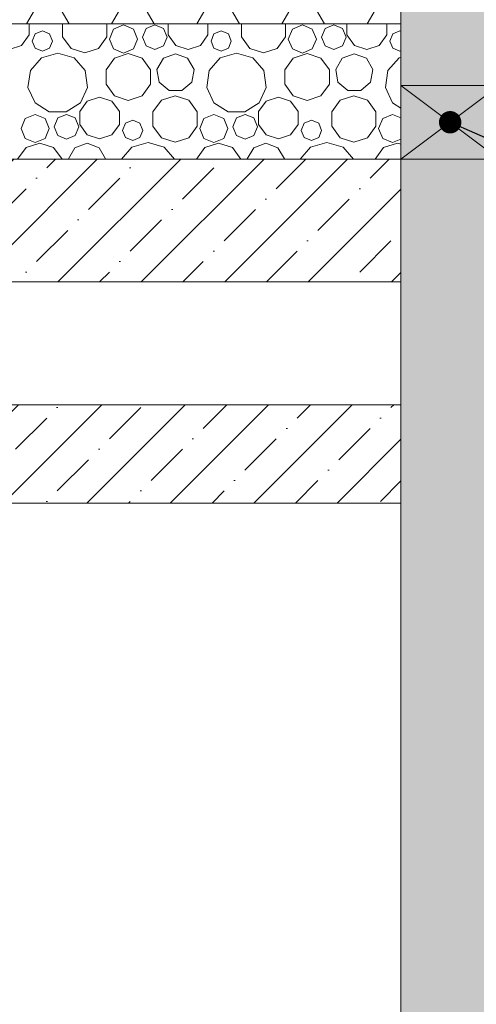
# Model space of a CAD drawing. Header units: millimetres. Extents: x -467606 to 1964440, y -17510 to 201584.
# Tile 7 of 43: x -458791 to -457862, y 4980 to 6984. Entities that reach past the tile are written whole.
import ezdxf

# ---------------------------------------------------------------- set-up
doc = ezdxf.new("R2010")
doc.units = ezdxf.units.MM
doc.header["$MEASUREMENT"] = 0
doc.set_wipeout_variables(frame=1)
doc.linetypes.add('Wipeout_Contour', pattern=[1000, 0, -1000])
for name, color, linetype, lineweight in [('0_Ном._пера__1', 7, 'Continuous', 0), ('0_Ном._пера__120', 7, 'Continuous', 0), ('АР-Стены_внутренние_пилоны.АР_Ном._пера__1', 7, 'Continuous', 0), ('АР-Чертеж-Размеры.АР_Ном._пера__1', 7, 'Continuous', 0), ('АР-Чертеж-Размеры.АР_Ном._пера__120', 7, 'Continuous', 0), ('АР-Чертеж-Размеры.АР_Ном._пера__141', 7, 'Continuous', 5), ('Разрез_Заливки_Ном._пера__1', 7, 'Continuous', 0)]:
    doc.layers.add(name, color=color, linetype=linetype, lineweight=lineweight)
doc.layers.add('АР-Чертеж-Размеры.АР', color=7, linetype='Continuous')
doc.layers.add('Разрез_Заливки', color=7, linetype='Continuous')
doc.styles.add('РЎР“Р•РќР•Р\xa0Р\x98Р\xa0_РЎРўР\x98Р›Р¬_1', font='arial.ttf')
doc.styles.add('РЎР“Р•РќР•Р\xa0Р\x98Р\xa0_РЎРўР\x98Р›Р¬_2', font='arial.ttf')
doc.dimstyles.new('СГЕНЕРИР_СТИЛЬ__1', dxfattribs={"dimtxt": 0.18, "dimasz": 91.2, "dimexe": 0.18, "dimexo": 0.0625, "dimgap": 0, "dimtad": 0, "dimtih": 1, "dimtoh": 1, "dimdec": 4, "dimzin": 0, "dimdsep": 46, "dimcen": 0.09, "dimadec": 0, "dimazin": 0, "dimtfac": 1, "dimtdec": 4, "dimtmove": 0, "dimatfit": 3, "dimldrblk": 'ARROWHEAD_11', "dimfxl": 1, "dimtolj": 1, "dimtzin": 0, "dimarcsym": 0})
doc.dimstyles.new('СГЕНЕРИР_СТИЛЬ__5', dxfattribs={"dimtxt": 300, "dimasz": 142.5, "dimexe": 0.18, "dimexo": 0.0625, "dimgap": 0, "dimtad": 1, "dimlfac": 0.001, "dimzin": 0, "dimdsep": 46, "dimtxsty": 'РЎР“Р•РќР•Р\xa0Р\x98Р\xa0_РЎРўР\x98Р›Р¬_1', "dimblk": 'ARROWHEAD_6', "dimblk1": 'ARROWHEAD_6', "dimblk2": 'ARROWHEAD_6', "dimcen": 0.09, "dimse1": 1, "dimse2": 1, "dimclrd": 7, "dimclre": 7, "dimclrt": 7, "dimadec": 0, "dimazin": 0, "dimtfac": 1, "dimtdec": 4, "dimtmove": 2, "dimatfit": 3, "dimfxl": 1, "dimtolj": 1, "dimtzin": 0, "dimarcsym": 0})
doc.dimstyles.new('СГЕНЕРИР_СТИЛЬ__6', dxfattribs={"dimtxt": 300, "dimasz": 142.5, "dimexe": 0.18, "dimexo": 0.0625, "dimgap": 0, "dimtad": 1, "dimlfac": 0.001, "dimzin": 0, "dimdsep": 46, "dimtxsty": 'РЎР“Р•РќР•Р\xa0Р\x98Р\xa0_РЎРўР\x98Р›Р¬_1', "dimblk": 'ARROWHEAD_6', "dimblk1": 'ARROWHEAD_6', "dimblk2": 'ARROWHEAD_6', "dimcen": 0.09, "dimse1": 1, "dimse2": 1, "dimclrd": 7, "dimclre": 7, "dimclrt": 7, "dimadec": 0, "dimazin": 0, "dimtfac": 1, "dimtdec": 4, "dimtmove": 0, "dimatfit": 3, "dimfxl": 1, "dimtolj": 1, "dimtzin": 0, "dimarcsym": 0})
doc.dimstyles.new('СГЕНЕРИР_СТИЛЬ__7', dxfattribs={"dimtxt": 400, "dimasz": 237.5, "dimexe": 0.18, "dimexo": 2000, "dimgap": 0, "dimtad": 1, "dimlfac": 0.001, "dimzin": 0, "dimdsep": 46, "dimtxsty": 'РЎР“Р•РќР•Р\xa0Р\x98Р\xa0_РЎРўР\x98Р›Р¬_2', "dimblk": 'ARROWHEAD_6', "dimblk1": 'ARROWHEAD_6', "dimblk2": 'ARROWHEAD_6', "dimcen": 0.09, "dimclrd": 7, "dimclre": 7, "dimclrt": 7, "dimadec": 0, "dimazin": 0, "dimtfac": 1, "dimtdec": 4, "dimtmove": 0, "dimatfit": 3, "dimfxl": 1, "dimtolj": 1, "dimtzin": 0, "dimarcsym": 0})
pattern_1 = [(45, (0, 0), (-84.852814, 84.852814), []), (45, (-42.43, 42.43), (-84.852814, 84.852814), [90, -30, 0, -30])]

# ---------------------------------------------------------------- blocks, each defined once
blk = doc.blocks.new('*X9')
at = {"layer": 'Разрез_Заливки_Ном._пера__1', "color": 7, "linetype": 'Continuous', "lineweight": 0}
for p, q in [((-458771.5, 6952.6), (-458771.5, 6975)), ((-458703.4, 6975), (-458703.4, 6948.9)), ((-458613.5, 6948.9), (-458613.5, 6975)), ((-458488.7, 6975), (-458488.7, 6952.6)), ((-458407.7, 6952.6), (-458407.7, 6975)), ((-458339.7, 6975), (-458339.7, 6948.9)), ((-458249.7, 6948.9), (-458249.7, 6975)), ((-458125, 6975), (-458125, 6952.6)), ((-458044, 6952.6), (-458044, 6975)), ((-458759.2, 6954.9), (-458765.2, 6940.3)), ((-458744.5, 6961), (-458759.2, 6954.9)), ((-458729.9, 6954.9), (-458744.5, 6961)), ((-458723.9, 6940.3), (-458729.9, 6954.9)), ((-458599.6, 6964.7), (-458608, 6944.4)), ((-458579.4, 6973), (-458599.6, 6964.7)), ((-458559.2, 6964.7), (-458579.4, 6973)), ((-458550.8, 6944.4), (-458559.2, 6964.7)), ((-458533.3, 6965.7), (-458540.7, 6948)), ((-458515.6, 6973.1), (-458533.3, 6965.7)), ((-458497.9, 6965.7), (-458515.6, 6973.1)), ((-458490.5, 6948), (-458497.9, 6965.7)), ((-458395.5, 6954.9), (-458401.5, 6940.3)), ((-458380.8, 6961), (-458395.5, 6954.9)), ((-458366.2, 6954.9), (-458380.8, 6961)), ((-458360.2, 6940.3), (-458366.2, 6954.9)), ((-458235.9, 6964.7), (-458244.3, 6944.4)), ((-458215.7, 6973), (-458235.9, 6964.7)), ((-458195.5, 6964.7), (-458215.7, 6973)), ((-458187.1, 6944.4), (-458195.5, 6964.7)), ((-458169.6, 6965.7), (-458177, 6948)), ((-458151.9, 6973.1), (-458169.6, 6965.7)), ((-458134.2, 6965.7), (-458151.9, 6973.1)), ((-458126.8, 6948), (-458134.2, 6965.7)), ((-458031.8, 6954.9), (-458037.8, 6940.3)), ((-458017.1, 6961), (-458031.8, 6954.9)), ((-458015.1, 6960.1), (-458017.1, 6961)), ((-458786.9, 6931.3), (-458771.5, 6952.6)), ((-458765.2, 6940.3), (-458759.2, 6925.7)), ((-458729.9, 6925.7), (-458723.9, 6940.3)), ((-458703.4, 6948.9), (-458686.3, 6925.3)), ((-458630.6, 6925.3), (-458613.5, 6948.9)), ((-458608, 6944.4), (-458599.6, 6924.2)), ((-458559.2, 6924.2), (-458550.8, 6944.4)), ((-458540.7, 6948), (-458533.3, 6930.3)), ((-458497.9, 6930.3), (-458490.5, 6948)), ((-458488.7, 6952.6), (-458473.2, 6931.3)), ((-458423.2, 6931.3), (-458407.7, 6952.6)), ((-458401.5, 6940.3), (-458395.5, 6925.7)), ((-458366.2, 6925.7), (-458360.2, 6940.3)), ((-458339.7, 6948.9), (-458322.5, 6925.3)), ((-458266.9, 6925.3), (-458249.7, 6948.9)), ((-458244.3, 6944.4), (-458235.9, 6924.2)), ((-458195.5, 6924.2), (-458187.1, 6944.4)), ((-458177, 6948), (-458169.6, 6930.3)), ((-458134.2, 6930.3), (-458126.8, 6948)), ((-458125, 6952.6), (-458109.5, 6931.3)), ((-458059.5, 6931.3), (-458044, 6952.6)), ((-458037.8, 6940.3), (-458031.8, 6925.7)), ((-458811.9, 6923.2), (-458786.9, 6931.3)), ((-458759.2, 6925.7), (-458744.5, 6919.6)), ((-458713.3, 6915.9), (-458746.4, 6906.1)), ((-458744.5, 6919.6), (-458729.9, 6925.7)), ((-458680.2, 6906.1), (-458713.3, 6915.9)), ((-458686.3, 6925.3), (-458658.4, 6916.2)), ((-458658.4, 6916.2), (-458630.6, 6925.3)), ((-458599.6, 6924.2), (-458579.4, 6915.9)), ((-458569.8, 6914.8), (-458597.8, 6905.7)), ((-458579.4, 6915.9), (-458559.2, 6924.2)), ((-458541.7, 6905.7), (-458569.8, 6914.8)), ((-458533.3, 6930.3), (-458515.6, 6922.9)), ((-458515.6, 6922.9), (-458497.9, 6930.3)), ((-458473.7, 6914.3), (-458498.4, 6905.3)), ((-458449.1, 6905.3), (-458473.7, 6914.3)), ((-458473.2, 6931.3), (-458448.2, 6923.2)), ((-458448.2, 6923.2), (-458423.2, 6931.3)), ((-458395.5, 6925.7), (-458380.8, 6919.6)), ((-458349.6, 6915.9), (-458382.7, 6906.1)), ((-458380.8, 6919.6), (-458366.2, 6925.7)), ((-458316.5, 6906.1), (-458349.6, 6915.9)), ((-458322.5, 6925.3), (-458294.7, 6916.2)), ((-458294.7, 6916.2), (-458266.9, 6925.3)), ((-458235.9, 6924.2), (-458215.7, 6915.9)), ((-458206, 6914.8), (-458234.1, 6905.7)), ((-458215.7, 6915.9), (-458195.5, 6924.2)), ((-458178, 6905.7), (-458206, 6914.8)), ((-458169.6, 6930.3), (-458151.9, 6922.9)), ((-458151.9, 6922.9), (-458134.2, 6930.3)), ((-458110, 6914.3), (-458134.7, 6905.3)), ((-458085.4, 6905.3), (-458110, 6914.3)), ((-458109.5, 6931.3), (-458084.5, 6923.2)), ((-458084.5, 6923.2), (-458059.5, 6931.3)), ((-458031.8, 6925.7), (-458017.1, 6919.6)), ((-458017.1, 6919.6), (-458015.1, 6920.5)), ((-458746.4, 6906.1), (-458769, 6880.1)), ((-458657.6, 6880.1), (-458680.2, 6906.1)), ((-458597.8, 6905.7), (-458615.1, 6881.8)), ((-458524.4, 6881.8), (-458541.7, 6905.7)), ((-458498.4, 6905.3), (-458511.5, 6882.6)), ((-458435.9, 6882.6), (-458449.1, 6905.3)), ((-458382.7, 6906.1), (-458405.3, 6880.1)), ((-458293.9, 6880.1), (-458316.5, 6906.1)), ((-458234.1, 6905.7), (-458251.4, 6881.8)), ((-458160.7, 6881.8), (-458178, 6905.7)), ((-458134.7, 6905.3), (-458147.8, 6882.6)), ((-458072.2, 6882.6), (-458085.4, 6905.3)), ((-458019, 6906.1), (-458041.6, 6880.1)), ((-458015.1, 6907.3), (-458019, 6906.1)), ((-458769, 6880.1), (-458773.9, 6845.9)), ((-458652.7, 6845.9), (-458657.6, 6880.1)), ((-458615.1, 6881.8), (-458615.1, 6852.4)), ((-458524.4, 6852.4), (-458524.4, 6881.8)), ((-458511.5, 6882.6), (-458506.9, 6856.7)), ((-458440.5, 6856.7), (-458435.9, 6882.6)), ((-458405.3, 6880.1), (-458410.2, 6845.9)), ((-458289, 6845.9), (-458293.9, 6880.1)), ((-458251.4, 6881.8), (-458251.4, 6852.4)), ((-458160.7, 6852.4), (-458160.7, 6881.8)), ((-458147.8, 6882.6), (-458143.2, 6856.7)), ((-458076.8, 6856.7), (-458072.2, 6882.6)), ((-458041.6, 6880.1), (-458046.5, 6845.9)), ((-458506.9, 6856.7), (-458486.8, 6839.9)), ((-458460.6, 6839.9), (-458440.5, 6856.7)), ((-458143.2, 6856.7), (-458123.1, 6839.9)), ((-458096.9, 6839.9), (-458076.8, 6856.7)), ((-458773.9, 6845.9), (-458759.6, 6814.6)), ((-458667.1, 6814.6), (-458652.7, 6845.9)), ((-458615.1, 6852.4), (-458597.8, 6828.5)), ((-458541.7, 6828.5), (-458524.4, 6852.4)), ((-458486.8, 6839.9), (-458460.6, 6839.9)), ((-458410.2, 6845.9), (-458395.9, 6814.6)), ((-458303.3, 6814.6), (-458289, 6845.9)), ((-458251.4, 6852.4), (-458234.1, 6828.5)), ((-458178, 6828.5), (-458160.7, 6852.4)), ((-458123.1, 6839.9), (-458096.9, 6839.9)), ((-458046.5, 6845.9), (-458032.2, 6814.6)), ((-458759.6, 6814.6), (-458730.6, 6795.9)), ((-458696.1, 6795.9), (-458667.1, 6814.6)), ((-458653.2, 6818.1), (-458668.7, 6796.9)), ((-458628.2, 6826.3), (-458653.2, 6818.1)), ((-458603.2, 6818.1), (-458628.2, 6826.3)), ((-458587.7, 6796.9), (-458603.2, 6818.1)), ((-458597.8, 6828.5), (-458569.8, 6819.4)), ((-458569.8, 6819.4), (-458541.7, 6828.5)), ((-458502.5, 6819.8), (-458519.7, 6796.2)), ((-458474.7, 6828.9), (-458502.5, 6819.8)), ((-458446.9, 6819.8), (-458474.7, 6828.9)), ((-458429.7, 6796.2), (-458446.9, 6819.8)), ((-458395.9, 6814.6), (-458366.9, 6795.9)), ((-458332.4, 6795.9), (-458303.3, 6814.6)), ((-458289.5, 6818.1), (-458305, 6796.9)), ((-458264.5, 6826.3), (-458289.5, 6818.1)), ((-458239.5, 6818.1), (-458264.5, 6826.3)), ((-458224, 6796.9), (-458239.5, 6818.1)), ((-458234.1, 6828.5), (-458206, 6819.4)), ((-458206, 6819.4), (-458178, 6828.5)), ((-458138.8, 6819.8), (-458156, 6796.2)), ((-458111, 6828.9), (-458138.8, 6819.8)), ((-458083.2, 6819.8), (-458111, 6828.9)), ((-458066, 6796.2), (-458083.2, 6819.8)), ((-458032.2, 6814.6), (-458015.1, 6803.6)), ((-458730.6, 6795.9), (-458696.1, 6795.9)), ((-458668.7, 6796.9), (-458668.7, 6770.6)), ((-458587.7, 6770.6), (-458587.7, 6796.9)), ((-458519.7, 6796.2), (-458519.7, 6766.9)), ((-458429.7, 6766.9), (-458429.7, 6796.2)), ((-458366.9, 6795.9), (-458332.4, 6795.9)), ((-458305, 6796.9), (-458305, 6770.6)), ((-458224, 6770.6), (-458224, 6796.9)), ((-458156, 6796.2), (-458156, 6766.9)), ((-458066, 6766.9), (-458066, 6796.2)), ((-458779.6, 6782.7), (-458788, 6762.4)), ((-458759.4, 6791), (-458779.6, 6782.7)), ((-458739.2, 6782.7), (-458759.4, 6791)), ((-458730.8, 6762.4), (-458739.2, 6782.7)), ((-458713.3, 6783.7), (-458720.7, 6766)), ((-458695.6, 6791.1), (-458713.3, 6783.7)), ((-458677.9, 6783.7), (-458695.6, 6791.1)), ((-458670.5, 6766), (-458677.9, 6783.7)), ((-458575.5, 6772.9), (-458581.5, 6758.3)), ((-458560.8, 6779), (-458575.5, 6772.9)), ((-458546.2, 6772.9), (-458560.8, 6779)), ((-458540.2, 6758.3), (-458546.2, 6772.9)), ((-458415.9, 6782.7), (-458424.3, 6762.4)), ((-458395.7, 6791), (-458415.9, 6782.7)), ((-458375.5, 6782.7), (-458395.7, 6791)), ((-458367.1, 6762.4), (-458375.5, 6782.7)), ((-458349.6, 6783.7), (-458357, 6766)), ((-458331.9, 6791.1), (-458349.6, 6783.7)), ((-458314.2, 6783.7), (-458331.9, 6791.1)), ((-458306.8, 6766), (-458314.2, 6783.7)), ((-458211.8, 6772.9), (-458217.8, 6758.3)), ((-458197.1, 6779), (-458211.8, 6772.9)), ((-458182.5, 6772.9), (-458197.1, 6779)), ((-458176.5, 6758.3), (-458182.5, 6772.9)), ((-458052.2, 6782.7), (-458060.6, 6762.4)), ((-458032, 6791), (-458052.2, 6782.7)), ((-458015.1, 6784), (-458032, 6791)), ((-458788, 6762.4), (-458779.6, 6742.2)), ((-458739.2, 6742.2), (-458730.8, 6762.4)), ((-458720.7, 6766), (-458713.3, 6748.3)), ((-458677.9, 6748.3), (-458670.5, 6766)), ((-458668.7, 6770.6), (-458653.2, 6749.3)), ((-458603.2, 6749.3), (-458587.7, 6770.6)), ((-458581.5, 6758.3), (-458575.5, 6743.7)), ((-458546.2, 6743.7), (-458540.2, 6758.3)), ((-458519.7, 6766.9), (-458502.5, 6743.3)), ((-458446.9, 6743.3), (-458429.7, 6766.9)), ((-458424.3, 6762.4), (-458415.9, 6742.2)), ((-458375.5, 6742.2), (-458367.1, 6762.4)), ((-458357, 6766), (-458349.6, 6748.3)), ((-458314.2, 6748.3), (-458306.8, 6766)), ((-458305, 6770.6), (-458289.5, 6749.3)), ((-458239.5, 6749.3), (-458224, 6770.6)), ((-458217.8, 6758.3), (-458211.8, 6743.7)), ((-458182.5, 6743.7), (-458176.5, 6758.3)), ((-458156, 6766.9), (-458138.8, 6743.3)), ((-458083.2, 6743.3), (-458066, 6766.9)), ((-458060.6, 6762.4), (-458052.2, 6742.2)), ((-458779.6, 6742.2), (-458759.4, 6733.9)), ((-458749.8, 6732.8), (-458777.8, 6723.7)), ((-458759.4, 6733.9), (-458739.2, 6742.2)), ((-458721.7, 6723.7), (-458749.8, 6732.8)), ((-458713.3, 6748.3), (-458695.6, 6740.9)), ((-458695.6, 6740.9), (-458677.9, 6748.3)), ((-458653.2, 6749.3), (-458628.2, 6741.2)), ((-458628.2, 6741.2), (-458603.2, 6749.3)), ((-458575.5, 6743.7), (-458560.8, 6737.6)), ((-458529.6, 6733.9), (-458562.7, 6724.1)), ((-458560.8, 6737.6), (-458546.2, 6743.7)), ((-458496.5, 6724.1), (-458529.6, 6733.9)), ((-458502.5, 6743.3), (-458474.7, 6734.2)), ((-458474.7, 6734.2), (-458446.9, 6743.3)), ((-458415.9, 6742.2), (-458395.7, 6733.9)), ((-458386, 6732.8), (-458414.1, 6723.7)), ((-458395.7, 6733.9), (-458375.5, 6742.2)), ((-458358, 6723.7), (-458386, 6732.8)), ((-458349.6, 6748.3), (-458331.9, 6740.9)), ((-458331.9, 6740.9), (-458314.2, 6748.3)), ((-458289.5, 6749.3), (-458264.5, 6741.2)), ((-458264.5, 6741.2), (-458239.5, 6749.3)), ((-458211.8, 6743.7), (-458197.1, 6737.6)), ((-458165.9, 6733.9), (-458199, 6724.1)), ((-458197.1, 6737.6), (-458182.5, 6743.7)), ((-458132.8, 6724.1), (-458165.9, 6733.9)), ((-458138.8, 6743.3), (-458111, 6734.2)), ((-458111, 6734.2), (-458083.2, 6743.3)), ((-458052.2, 6742.2), (-458032, 6733.9)), ((-458022.3, 6732.8), (-458050.4, 6723.7)), ((-458032, 6733.9), (-458015.1, 6740.9)), ((-458015.1, 6730.5), (-458022.3, 6732.8)), ((-458777.8, 6723.7), (-458795, 6700)), ((-458704.5, 6700), (-458721.7, 6723.7)), ((-458678.4, 6723.3), (-458691.5, 6700.6)), ((-458653.7, 6732.3), (-458678.4, 6723.3)), ((-458629.1, 6723.3), (-458653.7, 6732.3)), ((-458615.9, 6700.6), (-458629.1, 6723.3)), ((-458562.7, 6724.1), (-458583.6, 6700)), ((-458475.6, 6700), (-458496.5, 6724.1)), ((-458414.1, 6723.7), (-458431.3, 6700)), ((-458340.8, 6700), (-458358, 6723.7)), ((-458314.7, 6723.3), (-458327.8, 6700.6)), ((-458290, 6732.3), (-458314.7, 6723.3)), ((-458265.4, 6723.3), (-458290, 6732.3)), ((-458252.2, 6700.6), (-458265.4, 6723.3)), ((-458199, 6724.1), (-458219.9, 6700)), ((-458111.9, 6700), (-458132.8, 6724.1)), ((-458050.4, 6723.7), (-458067.6, 6700)), ((-458691.5, 6700.6), (-458691.4, 6700)), ((-458616, 6700), (-458615.9, 6700.6)), ((-458327.8, 6700.6), (-458327.7, 6700)), ((-458252.3, 6700), (-458252.2, 6700.6))]:
    blk.add_line(p, q, dxfattribs=at)
blk = doc.blocks.new('Штриховка_4_3', base_point=(0, 0))
at = {"color": 254, "linetype": 'Wipeout_Contour', "lineweight": 0, "ltscale": 1838520.46206704}
blk.add_wipeout([(-461143.4, 6700), (-458015.1, 6700), (-458015.1, 6975), (-461143.4, 6975)], dxfattribs=at).dxf.layer = 'Разрез_Заливки'
at = {"layer": 'Разрез_Заливки_Ном._пера__1', "color": 7, "linetype": 'Continuous', "lineweight": 0, "flags": 128}
blk.add_lwpolyline([(-461143.4, 6700), (-458015.1, 6700), (-458015.1, 6975), (-461143.4, 6975)], close=True, dxfattribs=at)
at = {"layer": 'Разрез_Заливки_Ном._пера__1', "color": 7, "linetype": 'Continuous', "lineweight": 0}
blk.add_blockref('*X9', (0, 0), dxfattribs=at)
blk = doc.blocks.new('*D291')
at = {"layer": 'АР-Чертеж-Размеры.АР_Ном._пера__1', "color": 7, "linetype": 'Continuous', "lineweight": 0, "transparency": 16777216}
for p, q in [((-460535.5, 1600), (-460535.5, 6000)), ((-460394.9, 1600), (-460676.2, 1600))]:
    blk.add_line(p, q, dxfattribs=at)
at = {"layer": 'АР-Чертеж-Размеры.АР_Ном._пера__120', "color": 7, "linetype": 'Continuous', "lineweight": 0, "transparency": 16777216}
for p, q in [((-460535.5, 6575), (-459595.9, 5924.5)), ((-460051.4, 6025), (-460051.4, 5864.7)), ((-459595.9, 5924.5), (-459595.9, 5713.1)), ((-460051.4, 5864.7), (-460051.4, 4963.9)), ((-459595.9, 5713.1), (-459595.9, 4812.3))]:
    blk.add_line(p, q, dxfattribs=at)
at = {"layer": 'АР-Чертеж-Размеры.АР_Ном._пера__141', "color": 7, "linetype": 'Continuous', "lineweight": 5, "transparency": 16777216}
for p, q in [((-460610.5, 6075), (-460460.5, 5925)), ((-460610.5, 1675), (-460460.5, 1525))]:
    blk.add_line(p, q, dxfattribs=at)
at = {"layer": 'АР-Чертеж-Размеры.АР_Ном._пера__120', "color": 7, "lineweight": 0, "transparency": 16777216, "char_height": 300, "attachment_point": 7, "rotation": 90, "style": 'РЎР“Р•РќР•Р\xa0Р\x98Р\xa0_РЎРўР\x98Р›Р¬_1'}
for s, insert in [('\\A1;{\\pql;\\fArial|b0|i0|c204|p0;\\W1.000000;0,20}', (-460595.5, 5124.2)), ('\\A1;{\\pql;\\fArial|b0|i0|c204|p0;\\W1.000000;0,25}', (-460101.4, 5013.9)), ('\\A1;{\\pql;\\fArial|b0|i0|c204|p0;\\W1.000000;0,25}', (-459645.9, 4862.3)), ('\\A1;{\\pql;\\fArial|b0|i0|c204|p0;\\W1.000000;4,40}', (-460595.5, 3399.6)), ('\\A1;{\\pql;\\fArial|b0|i0|c204|p0;\\W1.000000;0,10}', (-460595.5, 1675))]:
    blk.add_mtext(s, dxfattribs=dict(at, insert=insert))
blk = doc.blocks.new('ARROWHEAD_6')
at = {"color": 0, "linetype": 'Continuous', "lineweight": 0}
for p, q in [((-0.5, -0.5), (0.5, 0.5)), ((0, 0), (-1, 0))]:
    blk.add_line(p, q, dxfattribs=at)
blk = doc.blocks.new('*D292')
at = {"layer": 'АР-Чертеж-Размеры.АР_Ном._пера__1', "color": 7, "linetype": 'Continuous', "lineweight": 0, "transparency": 16777216}
for p, q in [((-460394.9, 6200), (-460676.2, 6200)), ((-460535.5, 6000), (-460535.5, 6200)), ((-460394.9, 6000), (-460676.2, 6000)), ((-460535.5, 1600), (-460535.5, 6000))]:
    blk.add_line(p, q, dxfattribs=at)
at = {"layer": 'АР-Чертеж-Размеры.АР_Ном._пера__120', "color": 7, "linetype": 'Continuous', "lineweight": 0, "transparency": 16777216}
for p, q in [((-460535.5, 6575), (-459595.9, 5924.5)), ((-460535.5, 6325), (-460051.4, 6025)), ((-460051.4, 6025), (-460051.4, 5864.7))]:
    blk.add_line(p, q, dxfattribs=at)
at = {"layer": 'АР-Чертеж-Размеры.АР_Ном._пера__141', "color": 7, "linetype": 'Continuous', "lineweight": 5, "transparency": 16777216}
for p, q in [((-460610.5, 6275), (-460460.5, 6125)), ((-460610.5, 6075), (-460460.5, 5925))]:
    blk.add_line(p, q, dxfattribs=at)
blk = doc.blocks.new('*D293')
at = {"layer": 'АР-Чертеж-Размеры.АР_Ном._пера__1', "color": 7, "linetype": 'Continuous', "lineweight": 0, "transparency": 16777216}
for p, q in [((-460394.9, 6450), (-460676.2, 6450)), ((-460535.5, 6200), (-460535.5, 6450)), ((-460394.9, 6200), (-460676.2, 6200))]:
    blk.add_line(p, q, dxfattribs=at)
at = {"layer": 'АР-Чертеж-Размеры.АР_Ном._пера__120', "color": 7, "linetype": 'Continuous', "lineweight": 0, "transparency": 16777216}
for p, q in [((-460535.5, 6575), (-459595.9, 5924.5)), ((-460535.5, 6325), (-460051.4, 6025)), ((-460535.5, 6325), (-460527.5, 6290.6))]:
    blk.add_line(p, q, dxfattribs=at)
at = {"layer": 'АР-Чертеж-Размеры.АР_Ном._пера__141', "color": 7, "linetype": 'Continuous', "lineweight": 5, "transparency": 16777216}
for p, q in [((-460610.5, 6525), (-460460.5, 6375)), ((-460610.5, 6275), (-460460.5, 6125))]:
    blk.add_line(p, q, dxfattribs=at)
blk = doc.blocks.new('*D294')
at = {"layer": 'АР-Чертеж-Размеры.АР_Ном._пера__1', "color": 7, "linetype": 'Continuous', "lineweight": 0, "transparency": 16777216}
for p, q in [((-460535.5, 6700), (-460535.5, 6812.5)), ((-460394.9, 6700), (-460676.2, 6700)), ((-460535.5, 6450), (-460535.5, 6700)), ((-460394.9, 6450), (-460676.2, 6450))]:
    blk.add_line(p, q, dxfattribs=at)
at = {"layer": 'АР-Чертеж-Размеры.АР_Ном._пера__120', "color": 7, "linetype": 'Continuous', "lineweight": 0, "transparency": 16777216}
for q in [(-459595.9, 5924.5), (-460529.2, 6540.2)]:
    blk.add_line((-460535.5, 6575), q, dxfattribs=at)
at = {"layer": 'АР-Чертеж-Размеры.АР_Ном._пера__141', "color": 7, "linetype": 'Continuous', "lineweight": 5, "transparency": 16777216}
for p, q in [((-460460.5, 6625), (-460610.5, 6775)), ((-460610.5, 6525), (-460460.5, 6375))]:
    blk.add_line(p, q, dxfattribs=at)
blk = doc.blocks.new('*D301')
at = {"layer": 'АР-Чертеж-Размеры.АР_Ном._пера__1', "color": 7, "linetype": 'Continuous', "lineweight": 0, "transparency": 16777216}
for p, q in [((-465214, 60060), (-465214, 60247.5)), ((-465089, 59935), (-465339, 60185)), ((-449955.3, 60060), (-465448.4, 60060)), ((-465214, 349.8), (-465214, 60060)), ((-465339, 474.8), (-465089, 224.8)), ((-464979.6, 349.8), (-465448.4, 349.8)), ((-465214, 162.3), (-465214, 349.8))]:
    blk.add_line(p, q, dxfattribs=at)
at = {"layer": 'АР-Чертеж-Размеры.АР_Ном._пера__1', "color": 7, "lineweight": 0, "transparency": 16777216, "insert": (-465294, 29518.5), "char_height": 400, "attachment_point": 7, "rotation": 90, "style": 'РЎР“Р•РќР•Р\xa0Р\x98Р\xa0_РЎРўР\x98Р›Р¬_2'}
blk.add_mtext('\\A1;{\\pql;\\fArial|b0|i0|c204|p0;\\W1.000000;59,71}', dxfattribs=at)
blk = doc.blocks.new('ARROWHEAD_11')
at = {"color": 0, "linetype": 'Continuous', "lineweight": 0}
blk.add_line((0, 0), (-1, 0), dxfattribs=at)
at = {"color": 0, "linetype": 'Continuous', "lineweight": 0, "const_width": 0.25, "flags": 128}
blk.add_lwpolyline([(-0.125, 0, 1), (0.125, 0, 1)], format="xyb", close=True, dxfattribs=at)

msp = doc.modelspace()

# ---------------------------------------------------------------- hatches: boundary and pattern name
at = {"layer": 'АР-Стены_внутренние_пилоны.АР_Ном._пера__1', "linetype": 'Continuous', "lineweight": 0}
h = msp.add_hatch(dxfattribs=at)
h.set_pattern_fill('ЖЕЛЕЗОБЕТОН__PROJECT__0003', style=0, pattern_type=2)
h.set_pattern_definition(pattern_1)
h.paths.add_polyline_path([(-461142.407, 6000), (-458015.094, 6000), (-458015.094, 6200), (-461142.407, 6200)])

# ---------------------------------------------------------------- linework, layer by layer
at = {"layer": 'АР-Стены_внутренние_пилоны.АР_Ном._пера__1', "color": 7, "linetype": 'Continuous', "lineweight": 0, "flags": 128}
msp.add_lwpolyline([(-461142.407, 6000), (-458015.094, 6000), (-458015.094, 6200), (-461142.407, 6200)], close=True, dxfattribs=at)

# ---------------------------------------------------------------- dimensions: what is measured, and where the dimension line sits
at = {"layer": 'АР-Чертеж-Размеры.АР', "color": 7, "linetype": 'Continuous', "lineweight": 0}
for base, p1, p2, dimstyle, picture, middle in [((-460535.546, 6000), (-458015.038, 1600), (-458015.094, 6000), 'СГЕНЕРИР_СТИЛЬ__6', '*D291', (-460745.546, 3787.994)), ((-460535.546, 6200), (-458015.094, 6000), (-458015.094, 6200), 'СГЕНЕРИР_СТИЛЬ__6', '*D292', (-460745.546, 5512.614)), ((-460535.546, 6450), (-458015.094, 6200), (-458015.093, 6450), 'СГЕНЕРИР_СТИЛЬ__5', '*D293', (-460251.367, 5402.312))]:
    dim = msp.add_linear_dim(base=base, p1=p1, p2=p2, angle=90, dimstyle=dimstyle, dxfattribs=at)
    dim.commit()
    dim.dimension.update_dxf_attribs({"geometry": picture, "text_midpoint": middle, "dimtype": 160, "text_rotation": 90})

# ---------------------------------------------------------------- leaders
at = {"layer": '0_Ном._пера__1', "color": 7, "linetype": 'Continuous', "lineweight": 0, "annotation_type": 0, "has_hookline": 1, "hookline_direction": 0, "text_width": 2475.102}
msp.add_leader([(-457915.066, 6775), (-457344.306, 6526.523), (-456872.904, 6583.665)], dimstyle='СГЕНЕРИР_СТИЛЬ__1', dxfattribs=at)

# ---------------------------------------------------------------- wipeouts: each hides what was drawn before it
at = {"color": 254, "linetype": 'Wipeout_Contour', "lineweight": 0, "ltscale": 1838531.199948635}
msp.add_wipeout([(-461142.352, 6975), (-458015.093, 6975), (-458015.093, 7125), (-461142.352, 7125)], dxfattribs=at).dxf.layer = 'Разрез_Заливки'

# ---------------------------------------------------------------- next in the draw order: hatches: boundary and pattern name
at = {"layer": 'Разрез_Заливки_Ном._пера__1', "linetype": 'Continuous', "lineweight": 0}
h = msp.add_hatch(dxfattribs=at)
h.set_pattern_fill('ИЗОЛЯЦИЯ_02_0003', style=0, pattern_type=2)
h.set_pattern_definition([(60, (0, 0), (-129.90381, 75), []), (120, (0, 0), (129.90381, 75), [])])
h.paths.add_polyline_path([(-461142.352, 6975), (-458015.093, 6975), (-458015.093, 7125), (-461142.352, 7125)])

# ---------------------------------------------------------------- next in the draw order: block references
at = {"layer": 'Разрез_Заливки_Ном._пера__1', "color": 7, "linetype": 'Continuous', "lineweight": 0}
msp.add_blockref('Штриховка_4_3', (0, 0), dxfattribs=at)

# ---------------------------------------------------------------- next in the draw order: hatches: boundary and pattern name
at = {"layer": 'АР-Стены_внутренние_пилоны.АР_Ном._пера__1', "linetype": 'Continuous', "lineweight": 0}
h = msp.add_hatch(dxfattribs=at)
h.set_pattern_fill('ЖЕЛЕЗОБЕТОН__PROJECT__0003', style=0, pattern_type=2)
h.set_pattern_definition(pattern_1)
h.paths.add_polyline_path([(-457815.093, -4799.999), (-458015.093, -4799.999), (-458015.093, 7780), (-457815.093, 7780)])
h = msp.add_hatch(dxfattribs=at)
h.set_pattern_fill('ЖЕЛЕЗОБЕТОН__PROJECT__0003', style=0, pattern_type=2)
h.set_pattern_definition(pattern_1)
h.paths.add_polyline_path([(-461142.352, 6700), (-458015.093, 6700), (-458015.093, 6450), (-461142.352, 6450)])

# ---------------------------------------------------------------- next in the draw order: linework, layer by layer
at = {"layer": '0_Ном._пера__120', "color": 7, "linetype": 'Continuous', "lineweight": 0}
for points in [[(-457815.093, 6700), (-457815.039, 6850), (-458015.093, 6700), (-458015.093, 6850)], [(-457815.093, 6850), (-458015.093, 6850), (-458015.093, 6700), (-457815.093, 6700)]]:
    msp.add_lwpolyline(points, close=True, dxfattribs=at)
at = {"layer": 'АР-Стены_внутренние_пилоны.АР_Ном._пера__1', "color": 7, "linetype": 'Continuous', "lineweight": 0, "flags": 128}
for points in [[(-457815.093, -4799.999), (-458015.093, -4799.999), (-458015.093, 7780), (-457815.093, 7780)], [(-461142.352, 6700), (-458015.093, 6700), (-458015.093, 6450), (-461142.352, 6450)]]:
    msp.add_lwpolyline(points, close=True, dxfattribs=at)

# ---------------------------------------------------------------- next in the draw order: dimensions: what is measured, and where the dimension line sits
at = {"layer": 'АР-Чертеж-Размеры.АР', "color": 7, "linetype": 'Continuous', "lineweight": 0}
for base, p1, p2, dimstyle, picture, middle in [((-465213.993, 60060), (-465598.755, 349.782), (-449755.323, 60060), 'СГЕНЕРИР_СТИЛЬ__7', '*D301', (-465493.993, 30188.545)), ((-460535.546, 6700), (-458015.093, 6450), (-461142.352, 6700), 'СГЕНЕРИР_СТИЛЬ__5', '*D294', (-459795.89, 5250.687))]:
    dim = msp.add_linear_dim(base=base, p1=p1, p2=p2, angle=90, dimstyle=dimstyle, dxfattribs=at)
    dim.commit()
    dim.dimension.update_dxf_attribs({"geometry": picture, "text_midpoint": middle, "dimtype": 160, "text_rotation": 90})

doc.saveas('drawing.dxf')
